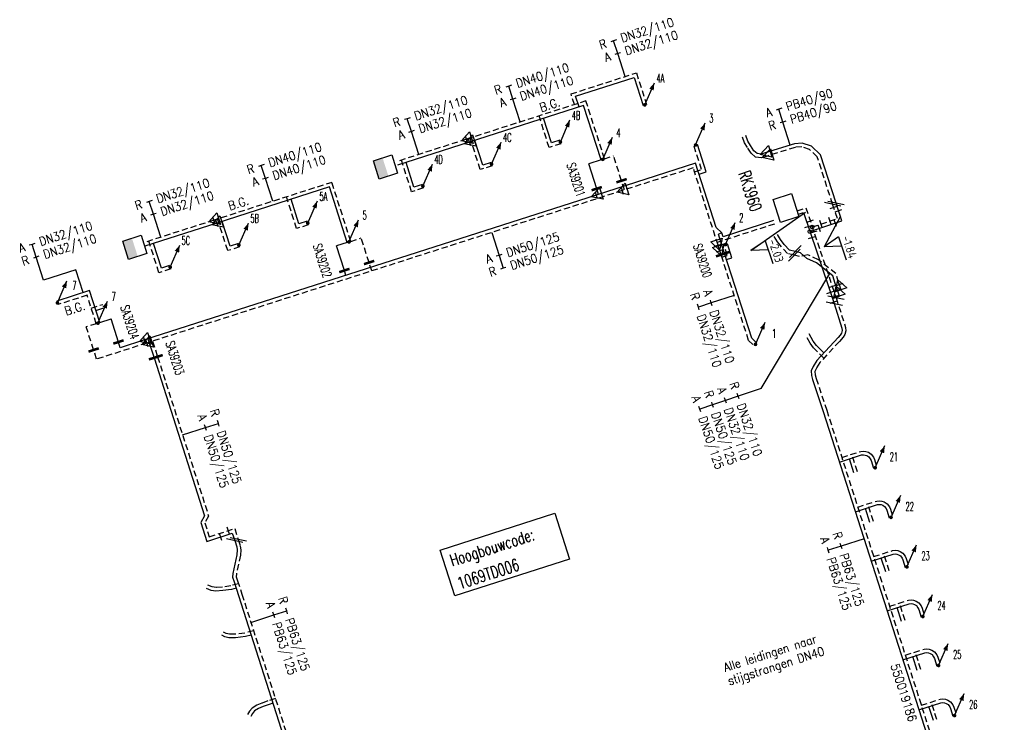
# Model space of a CAD drawing. Header units: millimetres. Extents: x 0 to 118212815, y 0 to 488348790.
# Tile 4 of 143: x 115017052 to 115119268, y 485003289 to 485076208. Entities that reach past the tile are written whole.
import ezdxf
from ezdxf.enums import TextEntityAlignment as Align

# ---------------------------------------------------------------- set-up
doc = ezdxf.new("R2010")
doc.units = ezdxf.units.MM
doc.header["$LTSCALE"] = 200
doc.linetypes.add('HIDDEN2', pattern=[4.7625, 3.175, -1.5875])
for name, color, linetype in [('WW-C-AFSLUITER', 7, 'Continuous'), ('WW-C-hoogbouw', 7, 'Continuous'), ('WW-C-isolatieovergang', 7, 'Continuous'), ('WW-C-KAST', 7, 'Continuous'), ('WW-C-kastWM', 7, 'Continuous'), ('WW-C-mof', 7, 'Continuous'), ('WW-C-stijgstrang', 7, 'Continuous'), ('WW-C-tstuk', 7, 'Continuous'), ('WW-C-VERLOOP', 7, 'Continuous'), ('WW-I-diam', 7, 'Continuous'), ('WW-I-info', 7, 'Continuous'), ('WW-I-NAP', 7, 'Continuous'), ('WW-L-aanvoer', 3, 'Continuous'), ('WW-L-retour', 3, 'HIDDEN2')]:
    doc.layers.add(name, color=color, linetype=linetype)
doc.styles.add('DIN17', font='ROMANS.SHX', dxfattribs={"width": 0.9})
doc.styles.add('ISOCP', font='ISOCP.SHX')

# ---------------------------------------------------------------- blocks, each defined once
blk = doc.blocks.new('LR-mof')
at = {"color": 0, "linetype": 'ByBlock', "lineweight": -2}
blk.add_line((0, -0.75), (0, 0.75), dxfattribs=at)
blk = doc.blocks.new('LR-isoov')
at = {"color": 0, "linetype": 'ByBlock', "lineweight": -2}
blk.add_line((0.87, 1.5), (-0.87, -1.5), dxfattribs=at)
blk = doc.blocks.new('nap1')
at = {"color": 0, "linetype": 'Continuous', "lineweight": -3}
for p, q in [((-1, 3.5), (0, 0)), ((-1, 3.5), (4, 3.5)), ((1, 3.5), (0, 0))]:
    blk.add_line(p, q, dxfattribs=at)
at = {"color": 0, "linetype": 'Continuous', "lineweight": -3, "style": 'ISOCP'}
for tag, p in [('*1', (1.7, 5)), ('*2', (4, 1.5))]:
    blk.add_attdef(tag, text='', height=1.8, dxfattribs=at).set_placement(p, align=Align.MIDDLE)
blk = doc.blocks.new('LR-tsb')
blk.add_circle((0, 0), 0.375)
blk = doc.blocks.new('LR-VERL')
at = {"color": 0, "linetype": 'ByBlock', "lineweight": -2}
blk.add_lwpolyline([(1.08, 0), (-1.08, -1.25), (-1.08, 1.25)], close=True, dxfattribs=at)
blk = doc.blocks.new('LR-styg')
at = {"color": 0, "lineweight": -3}
blk.add_line((0, 0), (2.5, 4.33), dxfattribs=at)
at = {"color": 0, "lineweight": -3, "const_width": 0.375}
blk.add_lwpolyline([(-0.19, 0, 1), (0.19, 0, 1)], format="xyb", close=True, dxfattribs=at)
at = {"color": 0, "lineweight": -3}
blk.add_solid([(2.5, 4.33), (1.32, 3.28), (2.18, 2.78)], dxfattribs=at)
at = {"color": 7, "linetype": 'ByBlock', "lineweight": -2, "style": 'DIN17', "width": 0.5}
blk.add_attdef('*1', text='', height=1.8, dxfattribs=at).set_placement((0, -2.5), align=Align.MIDDLE)
blk = doc.blocks.new('LR-DIAO2')
at = {"color": 0, "lineweight": -3}
blk.add_line((0, 0), (0, -5), dxfattribs=at)
at = {"color": 0, "linetype": 'Continuous', "lineweight": -3}
blk.add_line((0, -5), (0, -7.8), dxfattribs=at)
at = {"color": 0, "lineweight": -3}
for points in [[(0.61, -5), (0, -5), (-0.61, -5)], [(0.61, -7.8), (0, -7.8), (-0.61, -7.8)]]:
    blk.add_lwpolyline(points, dxfattribs=at)
at = {"color": 1, "lineweight": -3, "style": 'DIN17', "width": 0.9}
for tag, p in [('*1', (-1.61, -5)), ('*2', (-1.61, -7.78))]:
    blk.add_attdef(tag, text='', height=1.8, dxfattribs=at).set_placement(p, align=Align.MIDDLE_RIGHT)
for tag, p in [('*11', (1.61, -5)), ('*12', (1.61, -7.8))]:
    blk.add_attdef(tag, text='', height=1.8, dxfattribs=at).set_placement(p, align=Align.MIDDLE_LEFT)
blk = doc.blocks.new('LR-DIAB2')
at = {"color": 0, "linetype": 'Continuous', "lineweight": -3}
blk.add_line((0, 5), (0, 7.8), dxfattribs=at)
at = {"color": 0, "lineweight": -3}
blk.add_line((0, 0), (0, 5), dxfattribs=at)
for points in [[(0.61, 7.8), (0, 7.8), (-0.61, 7.8)], [(0.61, 5), (0, 5), (-0.61, 5)]]:
    blk.add_lwpolyline(points, dxfattribs=at)
at = {"color": 1, "lineweight": -3, "style": 'DIN17', "width": 0.9}
for tag, p in [('*1', (-1.61, 7.8)), ('*2', (-1.61, 5.02))]:
    blk.add_attdef(tag, text='', height=1.8, dxfattribs=at).set_placement(p, align=Align.MIDDLE_RIGHT)
for tag, p in [('*11', (1.61, 7.8)), ('*12', (1.61, 5))]:
    blk.add_attdef(tag, text='', height=1.8, dxfattribs=at).set_placement(p, align=Align.MIDDLE_LEFT)
blk = doc.blocks.new('LR-DIAO4')
at = {"color": 0, "lineweight": -3}
blk.add_line((0, 0), (0, -5), dxfattribs=at)
at = {"color": 0, "linetype": 'Continuous', "lineweight": -3}
for p, q in [((0, -5), (0, -7.8)), ((0, -7.8), (0, -10.6)), ((0, -10.6), (0, -13.4))]:
    blk.add_line(p, q, dxfattribs=at)
at = {"color": 0, "lineweight": -3}
for points in [[(0.61, -5), (0, -5), (-0.61, -5)], [(0.61, -7.8), (0, -7.8), (-0.61, -7.8)], [(0.61, -10.6), (0, -10.6), (-0.61, -10.6)], [(0.61, -13.4), (0, -13.4), (-0.61, -13.4)]]:
    blk.add_lwpolyline(points, dxfattribs=at)
at = {"color": 1, "lineweight": -3, "style": 'DIN17', "width": 0.9}
for tag, p in [('*1', (-1.61, -5)), ('*2', (-1.61, -7.78)), ('*3', (-1.61, -10.58)), ('*4', (-1.61, -13.38))]:
    blk.add_attdef(tag, text='', height=1.8, dxfattribs=at).set_placement(p, align=Align.MIDDLE_RIGHT)
for tag, p in [('*11', (1.61, -5)), ('*12', (1.61, -7.8)), ('*13', (1.61, -10.6)), ('*14', (1.61, -13.4))]:
    blk.add_attdef(tag, text='', height=1.8, dxfattribs=at).set_placement(p, align=Align.MIDDLE_LEFT)
blk = doc.blocks.new('LR-hoogb')
at = {"color": 0, "linetype": 'ByBlock', "lineweight": -3}
blk.add_lwpolyline([(-12.5, 5), (12.5, 5), (12.5, -5), (-12.5, -5)], close=True, dxfattribs=at)
at = {"color": 7, "linetype": 'Continuous', "lineweight": -3, "style": 'DIN17', "width": 0.7}
blk.add_text('Hoogbouwcode:', height=2.5, dxfattribs=at).set_placement((-11.15, 1))
at = {"color": 0, "linetype": 'ByBlock', "lineweight": -3, "style": 'DIN17', "width": 0.7}
for tag, p in [('*1', (-11.15, -4)), ('*2', (-11.15, -9))]:
    blk.add_attdef(tag, p, '', height=2.5, dxfattribs=at)
blk = doc.blocks.new('LR-AFS')
at = {"color": 0, "lineweight": -3, "const_width": 0.7}
blk.add_lwpolyline([(0, -1.5), (0, 1.5)], dxfattribs=at)
at = {"color": 7, "linetype": 'ByBlock', "lineweight": -2, "style": 'DIN17', "width": 0.9}
blk.add_attdef('*1', text='', height=2.5, dxfattribs=at).set_placement((0, 5), align=Align.MIDDLE)
at = {"color": 0, "linetype": 'ByBlock', "lineweight": -2, "style": 'DIN17', "width": 0.3, "flags": 1}
for tag, p in [('*2', (2.5, 1.5)), ('OCODE', (-7.5, -2.5)), ('NCODE', (-2.5, -2.5)), ('BC', (2.5, -2.5)), ('RK', (7.5, -2.5)), ('ST', (-7.5, -5)), ('VCODE', (-2.5, -5)), ('NIVO', (2.5, -5)), ('IMM', (7.5, -5)), ('FABR', (-7.5, -7.5)), ('TYPE', (-2.5, -7.5)), ('OPBOUW', (2.5, -7.5)), ('BEDIEN', (7.5, -7.5)), ('VERTR', (-7.5, -10)), ('OPBLEN', (-2.5, -10)), ('HULPST', (2.5, -10)), ('VERLSP', (7.5, -10)), ('DEKM', (-7.5, -12.5)), ('PDATUM', (-2.5, -12.5)), ('OPM', (2.5, -12.5)), ('BORD', (7.5, -12.5)), ('BORDL', (-7.5, -15)), ('BORDX', (-2.5, -15)), ('BORDY', (2.5, -15)), ('BORDZ', (7.5, -15))]:
    blk.add_attdef(tag, text='', height=1.8, dxfattribs=at).set_placement(p, align=Align.MIDDLE)
blk = doc.blocks.new('LR-kast')
at = {"color": 0, "linetype": 'ByBlock', "lineweight": -3}
blk.add_lwpolyline([(-2.5, 2), (2.5, 2), (2.5, -2), (-2.5, -2)], close=True, dxfattribs=at)
at = {"color": 7, "linetype": 'ByBlock', "lineweight": -3, "style": 'DIN17', "width": 0.7}
for tag, p in [('*1', (0, 5)), ('*2', (0, -5))]:
    blk.add_attdef(tag, text='', height=2.5, dxfattribs=at).set_placement(p, align=Align.MIDDLE)
at = {"color": 0, "linetype": 'ByBlock', "lineweight": -2, "style": 'DIN17', "width": 0.3, "flags": 1}
for tag, p in [('OCODE', (5, 1.25)), ('NCODE', (10, 1.25)), ('BC', (15, 1.25)), ('RK', (20, 1.25)), ('ST', (5, -1.25)), ('VCODE', (10, -1.25)), ('NIVO', (15, -1.25)), ('IMM', (20, -1.25))]:
    blk.add_attdef(tag, text='', height=1.8, dxfattribs=at).set_placement(p, align=Align.MIDDLE)
blk = doc.blocks.new('LR-kastWM')
at = {"color": 0, "linetype": 'ByBlock', "lineweight": -3}
blk.add_lwpolyline([(-2, 2), (2, 2), (2, -2), (-2, -2)], close=True, dxfattribs=at)
at = {"color": 0}
blk.add_solid([(-2, -2), (0, -2), (-2, 2), (0, 2)], dxfattribs=at)
at = {"color": 7, "linetype": 'ByBlock', "lineweight": -3, "style": 'DIN17', "width": 0.7}
for tag, p in [('*1', (0, 5)), ('*2', (0, -5))]:
    blk.add_attdef(tag, text='', height=2.5, dxfattribs=at).set_placement(p, align=Align.MIDDLE)
at = {"color": 0, "linetype": 'ByBlock', "lineweight": -2, "style": 'DIN17', "width": 0.3, "flags": 1}
for tag, p in [('OCODE', (4.5, 1.25)), ('NCODE', (9.5, 1.25)), ('BC', (14.5, 1.25)), ('RK', (19.5, 1.25)), ('ST', (4.5, -1.25)), ('VCODE', (9.5, -1.25)), ('NIVO', (14.5, -1.25)), ('IMM', (19.5, -1.25))]:
    blk.add_attdef(tag, text='', height=1.8, dxfattribs=at).set_placement(p, align=Align.MIDDLE)
blk = doc.blocks.new('LR-hyp')
at = {"color": 7, "linetype": 'ByBlock', "lineweight": -3, "style": 'DIN17', "width": 0.9}
blk.add_attdef('*1', text='', height=1.8, dxfattribs=at).set_placement((0, 0), align=Align.MIDDLE)
at = {"color": 7, "linetype": 'ByBlock', "lineweight": -2, "style": 'DIN17', "width": 0.9, "flags": 1}
blk.add_attdef('*2', text='', height=1.8, dxfattribs=at).set_placement((0, -5), align=Align.MIDDLE)

msp = doc.modelspace()

# ---------------------------------------------------------------- linework, layer by layer
at = {"layer": 'WW-I-diam'}
for p, q in [((115022893, 485050265), (115019523, 485049178)), ((115023657, 485047885), (115022893, 485050265)), ((115094010, 485037938), (115101149, 485049868))]:
    msp.add_line(p, q, dxfattribs=at)
at = {"layer": 'WW-I-info', "lineweight": -3}
for p, q in [((115092940, 485052241), (115098613, 485056232)), ((115102272, 485055808), (115100554, 485052635))]:
    msp.add_line(p, q, dxfattribs=at)
at = {"layer": 'WW-L-aanvoer'}
for p, q in [((115074767, 485068263), (115080831, 485070208)), ((115080831, 485070208), (115081763, 485067304)), ((115075122, 485067155), (115074767, 485068263)), ((115075589, 485067304), (115063721, 485063499)), ((115077401, 485061655), (115075589, 485067304)), ((115072266, 485063417), (115071446, 485065976)), ((115065117, 485061125), (115064296, 485063683)), ((115073124, 485063692), (115072266, 485063417)), ((115092634, 485063593), (115092432, 485064181)), ((115063721, 485063499), (115056283, 485061113)), ((115088318, 485060411), (115087404, 485063264)), ((115092913, 485063146), (115092634, 485063593)), ((115093266, 485062600), (115092913, 485063146)), ((115097478, 485063336), (115094446, 485062391)), ((115098294, 485063388), (115097478, 485063336)), ((115099246, 485063084), (115098294, 485063388)), ((115100189, 485062196), (115099246, 485063084)), ((115077401, 485061655), (115076128, 485061247)), ((115093609, 485062306), (115093266, 485062600)), ((115094035, 485062263), (115093609, 485062306)), ((115094432, 485062386), (115094035, 485062263)), ((115094446, 485062391), (115094432, 485062386)), ((115101801, 485057166), (115100189, 485062196)), ((115057980, 485058835), (115057159, 485061395)), ((115065983, 485061402), (115065117, 485061125)), ((115076954, 485058671), (115076128, 485061247)), ((115087224, 485061311), (115076904, 485058003)), ((115089357, 485054658), (115087224, 485061311)), ((115087588, 485060177), (115088318, 485060411)), ((115049210, 485058847), (115037506, 485055094)), ((115051057, 485053088), (115049210, 485058847)), ((115058853, 485059115), (115057980, 485058835)), ((115077143, 485058080), (115076954, 485058671)), ((115076904, 485058003), (115030001, 485042970)), ((115046047, 485055011), (115045226, 485057569)), ((115037506, 485055094), (115030060, 485052706)), ((115038896, 485052717), (115038075, 485055276)), ((115046897, 485055284), (115046047, 485055011)), ((115089944, 485054072), (115089357, 485054658)), ((115095292, 485055364), (115090066, 485053689)), ((115089944, 485054072), (115089582, 485053956)), ((115090228, 485051940), (115089582, 485053956)), ((115090066, 485053689), (115089944, 485054072)), ((115096025, 485053386), (115095708, 485053907)), ((115031756, 485050426), (115030935, 485052987)), ((115039754, 485052993), (115038896, 485052717)), ((115051057, 485053088), (115049938, 485052730)), ((115050756, 485050179), (115049938, 485052730)), ((115090984, 485051500), (115090522, 485052940)), ((115096413, 485052885), (115096025, 485053386)), ((115096977, 485052288), (115096413, 485052885)), ((115093049, 485043139), (115090228, 485051940)), ((115090426, 485051321), (115090984, 485051500)), ((115097569, 485052142), (115096977, 485052288)), ((115098114, 485052007), (115097569, 485052142)), ((115098752, 485051440), (115098114, 485052007)), ((115099769, 485050964), (115098752, 485051440)), ((115032615, 485050702), (115031756, 485050426)), ((115101452, 485049627), (115099769, 485050964)), ((115050917, 485049674), (115050756, 485050179)), ((115101707, 485048831), (115101452, 485049627)), ((115024297, 485048090), (115020905, 485047002)), ((115025361, 485044774), (115024297, 485048090)), ((115024956, 485046035), (115025790, 485046302)), ((115101610, 485046749), (115102418, 485044178)), ((115025361, 485044774), (115026535, 485045150)), ((115027302, 485042758), (115026535, 485045150)), ((115099437, 485042840), (115099015, 485043612)), ((115102017, 485043234), (115099816, 485040847)), ((115102242, 485043478), (115102017, 485043234)), ((115102360, 485043689), (115102242, 485043478)), ((115102438, 485043960), (115102360, 485043689)), ((115102418, 485044178), (115102438, 485043960)), ((115027491, 485042166), (115027302, 485042758)), ((115030001, 485042970), (115027491, 485042166)), ((115030369, 485043088), (115031000, 485041119)), ((115093049, 485043139), (115093564, 485042650)), ((115099764, 485042390), (115099437, 485042840)), ((115100526, 485041617), (115099764, 485042390)), ((115031000, 485041119), (115036253, 485024731)), ((115099432, 485040225), (115099231, 485039749)), ((115099816, 485040847), (115099432, 485040225)), ((115099231, 485039749), (115099251, 485039284)), ((115099251, 485039284), (115099372, 485038872)), ((115099372, 485038872), (115100470, 485035558)), ((115100470, 485035558), (115118903, 484978068)), ((115102157, 485030297), (115104446, 485031031)), ((115104446, 485031031), (115104634, 485031051)), ((115104634, 485031051), (115104816, 485031030)), ((115104816, 485031030), (115104991, 485030966)), ((115104991, 485030966), (115105189, 485030843)), ((115103659, 485029181), (115103194, 485030630)), ((115105189, 485030843), (115105354, 485030621)), ((115105354, 485030621), (115105430, 485030444)), ((115105430, 485030444), (115105680, 485029652)), ((115103809, 485025146), (115106097, 485025880)), ((115106097, 485025880), (115106285, 485025900)), ((115106285, 485025900), (115106467, 485025879)), ((115106467, 485025879), (115106643, 485025815)), ((115105310, 485024029), (115104846, 485025478)), ((115106643, 485025815), (115106841, 485025692)), ((115106841, 485025692), (115107006, 485025470)), ((115107006, 485025470), (115107082, 485025292)), ((115107082, 485025292), (115107332, 485024501)), ((115036253, 485024731), (115035862, 485024030)), ((115035862, 485024030), (115036491, 485022066)), ((115036491, 485022066), (115039124, 485022910)), ((115039124, 485022910), (115039371, 485022140)), ((115039371, 485022140), (115039578, 485021494)), ((115039578, 485021494), (115039630, 485021183)), ((115039630, 485021183), (115039583, 485020680)), ((115105456, 485020007), (115107745, 485020741)), ((115107745, 485020741), (115107933, 485020762)), ((115107933, 485020762), (115108115, 485020740)), ((115108115, 485020740), (115108291, 485020677)), ((115039583, 485020680), (115039179, 485018734)), ((115106958, 485018891), (115106494, 485020340)), ((115108291, 485020677), (115108488, 485020553)), ((115108488, 485020553), (115108653, 485020331)), ((115108653, 485020331), (115108730, 485020154)), ((115108730, 485020154), (115108980, 485019362)), ((115039179, 485018734), (115039153, 485018345)), ((115039153, 485018345), (115039300, 485017862)), ((115039300, 485017862), (115039761, 485016462)), ((115036945, 485016974), (115036449, 485017161)), ((115037416, 485016907), (115036945, 485016974)), ((115038150, 485016951), (115037416, 485016907)), ((115039035, 485017087), (115038150, 485016951)), ((115039517, 485017204), (115039035, 485017087)), ((115039761, 485016462), (115050738, 484982229)), ((115109395, 485015593), (115109584, 485015614)), ((115109584, 485015614), (115109766, 485015593)), ((115107107, 485014860), (115109395, 485015593)), ((115108609, 485013743), (115108144, 485015192)), ((115109766, 485015593), (115109941, 485015529)), ((115109941, 485015529), (115110139, 485015405)), ((115110139, 485015405), (115110304, 485015184)), ((115110304, 485015184), (115110380, 485015006)), ((115110380, 485015006), (115110630, 485014214)), ((115038361, 485012158), (115038038, 485012321)), ((115038780, 485012042), (115038361, 485012158)), ((115039443, 485012060), (115038780, 485012042)), ((115040502, 485012179), (115039443, 485012060)), ((115041086, 485012328), (115040502, 485012179)), ((115108737, 485009776), (115111025, 485010509)), ((115111025, 485010509), (115111214, 485010530)), ((115111214, 485010530), (115111395, 485010509)), ((115111395, 485010509), (115111571, 485010445)), ((115110238, 485008659), (115109774, 485010108)), ((115111571, 485010445), (115111769, 485010321)), ((115111769, 485010321), (115111934, 485010100)), ((115111934, 485010100), (115112010, 485009922)), ((115112010, 485009922), (115112260, 485009131)), ((115041442, 485004472), (115041227, 485004216)), ((115041846, 485004724), (115041442, 485004472)), ((115042327, 485004922), (115041846, 485004724)), ((115042939, 485005145), (115042327, 485004922)), ((115043348, 485005276), (115042939, 485005145)), ((115110402, 485004581), (115112691, 485005315)), ((115111904, 485003465), (115111440, 485004914)), ((115112691, 485005315), (115112879, 485005335)), ((115112879, 485005335), (115113061, 485005314)), ((115113061, 485005314), (115113237, 485005250)), ((115113237, 485005250), (115113434, 485005127)), ((115113434, 485005127), (115113599, 485004905)), ((115113599, 485004905), (115113676, 485004728)), ((115113676, 485004728), (115113926, 485003936)), ((115041227, 485004216), (115041033, 485003908))]:
    msp.add_line(p, q, dxfattribs=at)
at = {"layer": 'WW-L-aanvoer', "lineweight": -3}
for p, q in [((115102415, 485055328), (115101801, 485057168)), ((115097888, 485056024), (115098422, 485056203)), ((115098422, 485056203), (115099794, 485052112)), ((115099088, 485054218), (115102415, 485055328)), ((115099794, 485052112), (115101610, 485046749)), ((115101975, 485048041), (115101708, 485048828)), ((115101435, 485047265), (115102155, 485047508)), ((115102155, 485047508), (115101975, 485048041))]:
    msp.add_line(p, q, dxfattribs=at)
at = {"layer": 'WW-L-retour'}
for p, q in [((115074289, 485068509), (115081077, 485070686)), ((115081077, 485070686), (115082124, 485067420)), ((115075835, 485067782), (115063422, 485063802)), ((115074644, 485067401), (115074289, 485068509)), ((115077762, 485061771), (115075835, 485067782)), ((115072020, 485062939), (115070968, 485066222)), ((115063422, 485063802), (115056167, 485061475)), ((115064871, 485060647), (115063818, 485063929)), ((115092288, 485063429), (115092072, 485064057)), ((115073240, 485063330), (115072020, 485062939)), ((115087840, 485060657), (115087042, 485063148)), ((115092593, 485062942), (115092288, 485063429)), ((115092977, 485062347), (115092593, 485062942)), ((115097547, 485062960), (115094656, 485062058)), ((115098247, 485063004), (115097547, 485062960)), ((115099048, 485062748), (115098247, 485063004)), ((115099857, 485061987), (115099048, 485062748)), ((115057734, 485058358), (115056682, 485061640)), ((115077762, 485061771), (115078699, 485062071)), ((115079525, 485059495), (115078699, 485062071)), ((115093452, 485061940), (115092977, 485062347)), ((115094074, 485061877), (115093452, 485061940)), ((115094545, 485062023), (115094074, 485061877)), ((115094656, 485062058), (115094545, 485062023)), ((115101439, 485057050), (115099857, 485061987)), ((115066099, 485061041), (115064871, 485060647)), ((115086978, 485060833), (115079591, 485058466)), ((115089549, 485052814), (115086978, 485060833)), ((115087110, 485060423), (115087840, 485060657)), ((115049456, 485059325), (115037197, 485055394)), ((115051419, 485053204), (115049456, 485059325)), ((115058969, 485058753), (115057734, 485058358)), ((115079830, 485058542), (115079525, 485059495)), ((115079591, 485058466), (115030239, 485042647)), ((115045801, 485054533), (115044748, 485057815)), ((115038650, 485052239), (115037597, 485055522)), ((115037197, 485055394), (115029944, 485053068)), ((115047013, 485054922), (115045801, 485054533)), ((115095408, 485055002), (115089459, 485053095)), ((115051419, 485053204), (115052509, 485053554)), ((115053326, 485051006), (115052509, 485053554)), ((115095712, 485053170), (115095384, 485053709)), ((115031511, 485049948), (115030458, 485053232)), ((115039871, 485052631), (115038650, 485052239)), ((115089737, 485052228), (115089549, 485052814)), ((115090506, 485051746), (115090160, 485052824)), ((115096124, 485052637), (115095712, 485053170)), ((115096777, 485051946), (115096124, 485052637)), ((115089868, 485051819), (115089737, 485052228)), ((115092717, 485042930), (115089868, 485051819)), ((115089948, 485051567), (115090506, 485051746)), ((115097477, 485051773), (115096777, 485051946)), ((115098018, 485051639), (115097477, 485051773)), ((115098883, 485051798), (115098018, 485051639)), ((115099970, 485051290), (115098883, 485051798)), ((115053605, 485050136), (115053326, 485051006)), ((115101779, 485049853), (115099970, 485051290)), ((115032731, 485050340), (115031511, 485049948)), ((115102069, 485048947), (115101779, 485049853)), ((115024051, 485047612), (115021021, 485046641)), ((115024999, 485044658), (115024051, 485047612)), ((115101803, 485047362), (115102792, 485044254)), ((115024478, 485046281), (115025674, 485046664)), ((115024999, 485044658), (115023964, 485044326)), ((115024731, 485041932), (115023964, 485044326)), ((115102792, 485044254), (115102823, 485043924)), ((115099115, 485042636), (115098681, 485043429)), ((115102552, 485043253), (115102151, 485042819)), ((115102714, 485043541), (115102552, 485043253)), ((115102823, 485043924), (115102714, 485043541)), ((115030239, 485042647), (115025036, 485040980)), ((115030847, 485042842), (115031364, 485041227)), ((115092717, 485042930), (115093303, 485042374)), ((115099473, 485042143), (115099115, 485042636)), ((115102151, 485042819), (115100120, 485040616)), ((115025036, 485040980), (115024731, 485041932)), ((115031364, 485041227), (115036665, 485024690)), ((115100535, 485041066), (115099473, 485042143)), ((115100120, 485040616), (115099770, 485040050)), ((115099770, 485040050), (115099614, 485039680)), ((115099614, 485039680), (115099629, 485039347)), ((115099629, 485039347), (115099735, 485038985)), ((115099735, 485038985), (115100831, 485035676)), ((115100831, 485035676), (115119268, 484978175)), ((115102403, 485030775), (115104366, 485031404)), ((115104021, 485029296), (115103440, 485031108)), ((115104366, 485031404), (115104635, 485031434)), ((115104635, 485031434), (115104904, 485031403)), ((115104904, 485031403), (115105159, 485031310)), ((115105159, 485031310), (115105451, 485031127)), ((115105451, 485031127), (115105686, 485030812)), ((115105686, 485030812), (115105787, 485030576)), ((115105787, 485030576), (115106043, 485029766)), ((115104054, 485025624), (115106018, 485026253)), ((115105672, 485024145), (115105092, 485025956)), ((115106018, 485026253), (115106287, 485026283)), ((115106287, 485026283), (115106555, 485026251)), ((115106555, 485026251), (115106811, 485026159)), ((115106811, 485026159), (115107103, 485025976)), ((115107103, 485025976), (115107337, 485025661)), ((115107337, 485025661), (115107439, 485025425)), ((115107439, 485025425), (115107694, 485024615)), ((115036665, 485024690), (115036274, 485023989)), ((115036274, 485023989), (115036737, 485022544)), ((115036737, 485022544), (115039370, 485023388)), ((115039370, 485023388), (115039733, 485022256)), ((115039733, 485022256), (115039948, 485021584)), ((115039948, 485021584), (115040013, 485021197)), ((115040013, 485021197), (115039960, 485020624)), ((115105702, 485020485), (115107665, 485021114)), ((115107320, 485019007), (115106739, 485020818)), ((115107665, 485021114), (115107934, 485021144)), ((115107934, 485021144), (115108203, 485021113)), ((115108203, 485021113), (115108458, 485021020)), ((115108458, 485021020), (115108750, 485020837)), ((115108750, 485020837), (115108985, 485020522)), ((115039960, 485020624), (115039556, 485018682)), ((115108985, 485020522), (115109086, 485020286)), ((115109086, 485020286), (115109342, 485019476)), ((115039556, 485018682), (115039537, 485018389)), ((115039768, 485017655), (115038962, 485017460)), ((115039537, 485018389), (115039662, 485017977)), ((115039662, 485017977), (115040122, 485016579)), ((115037040, 485017345), (115036582, 485017517)), ((115037432, 485017288), (115037040, 485017345)), ((115038110, 485017329), (115037432, 485017288)), ((115038962, 485017460), (115038110, 485017329)), ((115040122, 485016579), (115051110, 484982314)), ((115107353, 485015337), (115109316, 485015967)), ((115108970, 485013859), (115108390, 485015670)), ((115109316, 485015967), (115109585, 485015996)), ((115109585, 485015996), (115109853, 485015965)), ((115109853, 485015965), (115110109, 485015872)), ((115110109, 485015872), (115110401, 485015689)), ((115110401, 485015689), (115110635, 485015375)), ((115110635, 485015375), (115110737, 485015138)), ((115110737, 485015138), (115110993, 485014329)), ((115038499, 485012514), (115038209, 485012660)), ((115040433, 485012554), (115039416, 485012439)), ((115041339, 485012785), (115040433, 485012554)), ((115038827, 485012423), (115038499, 485012514)), ((115039416, 485012439), (115038827, 485012423)), ((115108983, 485010254), (115110946, 485010883)), ((115110600, 485008775), (115110020, 485010586)), ((115110946, 485010883), (115111215, 485010913)), ((115111215, 485010913), (115111483, 485010881)), ((115111483, 485010881), (115111739, 485010789)), ((115111739, 485010789), (115112031, 485010606)), ((115112031, 485010606), (115112265, 485010291)), ((115112265, 485010291), (115112367, 485010055)), ((115112367, 485010055), (115112623, 485009245)), ((115042816, 485005504), (115042190, 485005277)), ((115043594, 485005753), (115042816, 485005504)), ((115110648, 485005059), (115112611, 485005688)), ((115112266, 485003581), (115111685, 485005392)), ((115112611, 485005688), (115112880, 485005718)), ((115112880, 485005718), (115113149, 485005687)), ((115113149, 485005687), (115113404, 485005594)), ((115113404, 485005594), (115113697, 485005411)), ((115113697, 485005411), (115113931, 485005096)), ((115040920, 485004441), (115040711, 485004111)), ((115041189, 485004762), (115040920, 485004441)), ((115041672, 485005063), (115041189, 485004762)), ((115042190, 485005277), (115041672, 485005063)), ((115113931, 485005096), (115114032, 485004860)), ((115114032, 485004860), (115114288, 485004050))]:
    msp.add_line(p, q, dxfattribs=at)
at = {"layer": 'WW-L-retour', "lineweight": -3}
for p, q in [((115097771, 485056385), (115098662, 485056684)), ((115098662, 485056684), (115100154, 485052233)), ((115101934, 485055568), (115101440, 485057048)), ((115099328, 485054698), (115101934, 485055568)), ((115100154, 485052233), (115101803, 485047362)), ((115102154, 485048697), (115102068, 485048950)), ((115102303, 485048255), (115102154, 485048697)), ((115101583, 485048012), (115102303, 485048255))]:
    msp.add_line(p, q, dxfattribs=at)

# ---------------------------------------------------------------- block references
at = {"layer": 'WW-C-AFSLUITER', "linetype": 'Continuous'}
ref = msp.add_blockref('LR-AFS', (115076954, 485058671), dxfattribs=dict(at, xscale=375.0000000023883, yscale=375.0000000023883, zscale=375.0000000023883, rotation=287.7717999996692))
ref.add_attrib('*1', 'SA39201', dxfattribs={"layer": '0', "color": 7, "linetype": 'ByBlock', "lineweight": -2, "height": 937.5, "rotation": 287.7718, "style": 'DIN17', "width": 0.65}).set_placement((115074803, 485059607), align=Align.MIDDLE)
at = {"layer": 'WW-C-AFSLUITER', "linetype": 'Continuous', "xscale": 375.0000000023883, "yscale": 375.0000000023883, "zscale": 375.0000000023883, "rotation": 287.7717999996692}
for p in [(115079533, 485059497), (115089868, 485051819), (115053326, 485051006), (115024731, 485041932), (115031364, 485041227)]:
    msp.add_blockref('LR-AFS', p, dxfattribs=at)
at = {"layer": 'WW-C-AFSLUITER', "linetype": 'Continuous'}
ref = msp.add_blockref('LR-AFS', (115050756, 485050179), dxfattribs=dict(at, xscale=375.0000000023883, yscale=375.0000000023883, zscale=375.0000000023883, rotation=287.7717999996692))
ref.add_attrib('*1', 'SA39202', dxfattribs={"layer": '0', "color": 7, "linetype": 'ByBlock', "lineweight": -2, "height": 937.5, "rotation": 287.7718, "style": 'DIN17', "width": 0.65}).set_placement((115048473, 485051205), align=Align.MIDDLE)
ref = msp.add_blockref('LR-AFS', (115090228, 485051940), dxfattribs=dict(at, xscale=375.0000000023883, yscale=375.0000000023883, zscale=375.0000000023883, rotation=287.7717999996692))
ref.add_attrib('*1', 'SA39200', dxfattribs={"layer": '0', "color": 7, "linetype": 'ByBlock', "lineweight": -2, "height": 937.5, "rotation": 287.7718, "style": 'DIN17', "width": 0.65}).set_placement((115087937, 485051206), align=Align.MIDDLE)
ref = msp.add_blockref('LR-AFS', (115027302, 485042758), dxfattribs=dict(at, xscale=375.0000000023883, yscale=375.0000000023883, zscale=375.0000000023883, rotation=287.7717999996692))
ref.add_attrib('*1', 'SA39204', dxfattribs={"layer": '0', "color": 7, "linetype": 'ByBlock', "lineweight": -2, "height": 937.5, "rotation": 287.7718, "style": 'DIN17', "width": 0.65}).set_placement((115028474, 485044818), align=Align.MIDDLE)
ref = msp.add_blockref('LR-AFS', (115031000, 485041119), dxfattribs=dict(at, xscale=375.0000000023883, yscale=375.0000000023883, zscale=375.0000000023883, rotation=287.7717999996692))
ref.add_attrib('*1', 'SA39203', dxfattribs={"layer": '0', "color": 7, "linetype": 'ByBlock', "lineweight": -2, "height": 937.5, "rotation": 287.7718, "style": 'DIN17', "width": 0.65}).set_placement((115033173, 485041110), align=Align.MIDDLE)
at = {"layer": 'WW-C-hoogbouw', "linetype": 'Continuous'}
ref = msp.add_blockref('LR-hoogb', (115067419, 485020695), dxfattribs=dict(at, xscale=500.0000000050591, yscale=500.0000000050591, zscale=500.0000000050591, rotation=17.80384909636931))
ref.add_attrib('*1', '1069TD006', (115062723, 485017086), dxfattribs={"layer": '0', "color": 7, "linetype": 'ByBlock', "lineweight": -3, "height": 1250, "rotation": 17.80385, "style": 'DIN17', "width": 0.7})
at = {"layer": 'WW-C-isolatieovergang', "linetype": 'Continuous'}
for p, xscale, yscale, zscale, rotation in [((115101439, 485057050), 500, 500, 500, 287.7718), ((115101801, 485057168), 500, 500, 500, 287.7718), ((115097477, 485051773), 499.9999999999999, 499.9999999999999, 499.9999999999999, 346.0873), ((115097569, 485052142), 499.9999999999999, 499.9999999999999, 499.9999999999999, 346.0873), ((115039371, 485022140), 500, 500, 500, 287.7718), ((115039733, 485022256), 500, 500, 500, 287.7718)]:
    msp.add_blockref('LR-isoov', p, dxfattribs=dict(at, xscale=xscale, yscale=yscale, zscale=zscale, rotation=rotation))
at = {"layer": 'WW-C-isolatieovergang', "linetype": 'Continuous', "lineweight": -3, "xscale": 500, "yscale": 500, "zscale": 500, "rotation": 108.7057}
for p in [(115101610, 485046749), (115101803, 485047362)]:
    msp.add_blockref('LR-isoov', p, dxfattribs=at)
at = {"layer": 'WW-C-KAST', "linetype": 'Continuous'}
ref = msp.add_blockref('LR-kast', (115096611, 485056668), dxfattribs=dict(at, xscale=500.0000000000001, yscale=500.0000000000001, zscale=500.0000000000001, rotation=287.7717999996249))
ref.add_attrib('*1', 'RK3960', dxfattribs={"layer": '0', "color": 7, "linetype": 'ByBlock', "lineweight": -3, "height": 1250, "rotation": 287.7718, "style": 'DIN17', "width": 0.65}).set_placement((115092890, 485058425), align=Align.MIDDLE)
at = {"layer": 'WW-C-kastWM', "linetype": 'Continuous'}
for p, xscale, yscale, zscale, rotation in [((115055025, 485060923), 500.0000000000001, 500.0000000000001, 500.0000000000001, 17.77964337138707), ((115029005, 485052584), 499.9999999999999, 499.9999999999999, 499.9999999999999, 17.77964337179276)]:
    msp.add_blockref('LR-kastWM', p, dxfattribs=dict(at, xscale=xscale, yscale=yscale, zscale=zscale, rotation=rotation))
at = {"layer": 'WW-C-mof', "xscale": 500, "yscale": 500, "zscale": 500}
for p, rotation in [((115063422, 485063802), 197.7795999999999), ((115063721, 485063499), 197.7795999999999), ((115079591, 485058466), 197.7718), ((115076904, 485058003), 197.7718), ((115037197, 485055394), 197.7795999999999), ((115037506, 485055094), 197.7795999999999), ((115089549, 485052814), 287.7718), ((115089737, 485052228), 287.7718), ((115030001, 485042970), 197.7718), ((115030239, 485042647), 197.7718)]:
    msp.add_blockref('LR-mof', p, dxfattribs=dict(at, rotation=rotation))
at = {"layer": 'WW-C-mof', "linetype": 'Continuous', "lineweight": -3}
for p, xscale, yscale, zscale, rotation in [((115101545, 485056735), 500, 500, 500, 288.4503999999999), ((115102056, 485056403), 500, 500, 500, 288.4503999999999), ((115101181, 485055317), 499.9999999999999, 499.9999999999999, 499.9999999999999, 18.4504), ((115098911, 485054744), 500, 500, 500, 288.5374), ((115099115, 485055331), 500, 500, 500, 288.5374), ((115100060, 485054542), 499.9999999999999, 499.9999999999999, 499.9999999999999, 18.4504), ((115100245, 485055004), 499.9999999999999, 499.9999999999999, 499.9999999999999, 18.4504), ((115101719, 485055095), 499.9999999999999, 499.9999999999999, 499.9999999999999, 18.4504), ((115099294, 485053604), 500, 500, 500, 288.5374), ((115099497, 485054192), 500, 500, 500, 288.5374), ((115101411, 485048521), 500.0000000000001, 500.0000000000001, 500.0000000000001, 288.7057), ((115101211, 485047928), 500.0000000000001, 500.0000000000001, 500.0000000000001, 288.7057), ((115101757, 485047500), 500.0000000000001, 500.0000000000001, 500.0000000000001, 288.7057), ((115101556, 485046909), 500.0000000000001, 500.0000000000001, 500.0000000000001, 288.7057)]:
    msp.add_blockref('LR-mof', p, dxfattribs=dict(at, xscale=xscale, yscale=yscale, zscale=zscale, rotation=rotation))
at = {"layer": 'WW-C-mof', "lineweight": -3, "xscale": 500, "yscale": 500, "zscale": 500, "rotation": 108.7057}
for p in [(115102154, 485048697), (115101975, 485048041)]:
    msp.add_blockref('LR-mof', p, dxfattribs=at)
at = {"layer": 'WW-C-mof', "linetype": 'Continuous', "xscale": 500.0000000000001, "yscale": 500.0000000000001, "zscale": 500.0000000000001, "rotation": 17.7718}
for p in [(115037915, 485022523), (115038701, 485023174)]:
    msp.add_blockref('LR-mof', p, dxfattribs=at)
at = {"layer": 'WW-C-stijgstrang', "linetype": 'Continuous'}
ref = msp.add_blockref('LR-styg', (115081943, 485067362), dxfattribs=dict(at, xscale=500.0000000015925, yscale=499.9999999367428, zscale=500.0000000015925, rotation=6.448926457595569))
ref.add_attrib('*1', '4A', dxfattribs={"layer": '0', "color": 1, "linetype": 'ByBlock', "lineweight": -2, "height": 900, "style": 'DIN17', "width": 0.5}).set_placement((115083570, 485070130), align=Align.MIDDLE)
ref = msp.add_blockref('LR-styg', (115073182, 485063511), dxfattribs=dict(at, xscale=500.0000000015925, yscale=499.9999999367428, zscale=500.0000000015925, rotation=6.448926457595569))
ref.add_attrib('*1', '4B', dxfattribs={"layer": '0', "color": 1, "linetype": 'ByBlock', "lineweight": -2, "height": 900, "style": 'DIN17', "width": 0.5}).set_placement((115074809, 485066279), align=Align.MIDDLE)
ref = msp.add_blockref('LR-styg', (115087223, 485063206), dxfattribs=dict(at, xscale=500.0000000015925, yscale=499.9999999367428, zscale=500.0000000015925, rotation=6.448926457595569))
ref.add_attrib('*1', '3', dxfattribs={"layer": '0', "color": 1, "linetype": 'ByBlock', "lineweight": -2, "height": 900, "style": 'DIN17', "width": 0.5}).set_placement((115088850, 485065974), align=Align.MIDDLE)
ref = msp.add_blockref('LR-styg', (115077582, 485061713), dxfattribs=dict(at, xscale=500.0000000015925, yscale=499.9999999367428, zscale=500.0000000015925, rotation=6.448926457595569))
ref.add_attrib('*1', '4', dxfattribs={"layer": '0', "color": 1, "linetype": 'ByBlock', "lineweight": -2, "height": 900, "style": 'DIN17', "width": 0.5}).set_placement((115079209, 485064481), align=Align.MIDDLE)
ref = msp.add_blockref('LR-styg', (115066041, 485061221), dxfattribs=dict(at, xscale=500.0000000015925, yscale=499.9999999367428, zscale=500.0000000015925, rotation=6.448926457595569))
ref.add_attrib('*1', '4C', dxfattribs={"layer": '0', "color": 1, "linetype": 'ByBlock', "lineweight": -2, "height": 900, "style": 'DIN17', "width": 0.5}).set_placement((115067668, 485063990), align=Align.MIDDLE)
ref = msp.add_blockref('LR-styg', (115058911, 485058934), dxfattribs=dict(at, xscale=500.0000000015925, yscale=499.9999999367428, zscale=500.0000000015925, rotation=6.448926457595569))
ref.add_attrib('*1', '4D', dxfattribs={"layer": '0', "color": 1, "linetype": 'ByBlock', "lineweight": -2, "height": 900, "style": 'DIN17', "width": 0.5}).set_placement((115060538, 485061702), align=Align.MIDDLE)
ref = msp.add_blockref('LR-styg', (115046955, 485055103), dxfattribs=dict(at, xscale=500.0000000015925, yscale=499.9999999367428, zscale=500.0000000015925, rotation=6.448926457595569))
ref.add_attrib('*1', '5A', dxfattribs={"layer": '0', "color": 1, "linetype": 'ByBlock', "lineweight": -2, "height": 900, "style": 'DIN17', "width": 0.5}).set_placement((115048582, 485057871), align=Align.MIDDLE)
ref = msp.add_blockref('LR-styg', (115039813, 485052812), dxfattribs=dict(at, xscale=500.0000000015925, yscale=499.9999999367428, zscale=500.0000000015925, rotation=6.448926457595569))
ref.add_attrib('*1', '5B', dxfattribs={"layer": '0', "color": 1, "linetype": 'ByBlock', "lineweight": -2, "height": 900, "style": 'DIN17', "width": 0.5}).set_placement((115041440, 485055580), align=Align.MIDDLE)
ref = msp.add_blockref('LR-styg', (115051238, 485053146), dxfattribs=dict(at, xscale=500.0000000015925, yscale=499.9999999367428, zscale=500.0000000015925, rotation=6.448926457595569))
ref.add_attrib('*1', '5', dxfattribs={"layer": '0', "color": 1, "linetype": 'ByBlock', "lineweight": -2, "height": 900, "style": 'DIN17', "width": 0.5}).set_placement((115052865, 485055914), align=Align.MIDDLE)
ref = msp.add_blockref('LR-styg', (115090341, 485052882), dxfattribs=dict(at, xscale=500.0000000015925, yscale=499.9999999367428, zscale=500.0000000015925, rotation=6.448926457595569))
ref.add_attrib('*1', '2', dxfattribs={"layer": '0', "color": 1, "linetype": 'ByBlock', "lineweight": -2, "height": 900, "style": 'DIN17', "width": 0.5}).set_placement((115091968, 485055650), align=Align.MIDDLE)
ref = msp.add_blockref('LR-styg', (115032673, 485050521), dxfattribs=dict(at, xscale=500.0000000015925, yscale=499.9999999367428, zscale=500.0000000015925, rotation=6.448926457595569))
ref.add_attrib('*1', '5C', dxfattribs={"layer": '0', "color": 1, "linetype": 'ByBlock', "lineweight": -2, "height": 900, "style": 'DIN17', "width": 0.5}).set_placement((115034300, 485053289), align=Align.MIDDLE)
ref = msp.add_blockref('LR-styg', (115020963, 485046821), dxfattribs=dict(at, xscale=500.0000000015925, yscale=499.9999999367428, zscale=500.0000000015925, rotation=6.448926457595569))
ref.add_attrib('*1', '7', dxfattribs={"layer": '0', "color": 1, "linetype": 'ByBlock', "lineweight": -2, "height": 900, "style": 'DIN17', "width": 0.5}).set_placement((115022736, 485048626), align=Align.MIDDLE)
ref = msp.add_blockref('LR-styg', (115025180, 485044716), dxfattribs=dict(at, xscale=500.0000000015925, yscale=499.9999999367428, zscale=500.0000000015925, rotation=6.448926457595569))
ref.add_attrib('*1', '7', dxfattribs={"layer": '0', "color": 1, "linetype": 'ByBlock', "lineweight": -2, "height": 900, "style": 'DIN17', "width": 0.5}).set_placement((115026807, 485047484), align=Align.MIDDLE)
ref = msp.add_blockref('LR-styg', (115093434, 485042512), dxfattribs=dict(at, xscale=500.0000000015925, yscale=499.9999999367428, zscale=500.0000000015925, rotation=6.448926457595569))
ref.add_attrib('*1', '1', dxfattribs={"layer": '0', "color": 1, "linetype": 'ByBlock', "lineweight": -2, "height": 900, "style": 'DIN17', "width": 0.5}).set_placement((115095373, 485043652), align=Align.MIDDLE)
ref = msp.add_blockref('LR-styg', (115105862, 485029709), dxfattribs=dict(at, xscale=500.0000000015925, yscale=499.9999999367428, zscale=500.0000000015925, rotation=6.448926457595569))
ref.add_attrib('*1', '21', dxfattribs={"layer": '0', "color": 1, "linetype": 'ByBlock', "lineweight": -2, "height": 900, "style": 'DIN17', "width": 0.5}).set_placement((115107801, 485030848), align=Align.MIDDLE)
ref = msp.add_blockref('LR-styg', (115107513, 485024558), dxfattribs=dict(at, xscale=500.0000000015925, yscale=499.9999999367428, zscale=500.0000000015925, rotation=6.448926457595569))
ref.add_attrib('*1', '22', dxfattribs={"layer": '0', "color": 1, "linetype": 'ByBlock', "lineweight": -2, "height": 900, "style": 'DIN17', "width": 0.5}).set_placement((115109452, 485025697), align=Align.MIDDLE)
ref = msp.add_blockref('LR-styg', (115109161, 485019419), dxfattribs=dict(at, xscale=500.0000000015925, yscale=499.9999999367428, zscale=500.0000000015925, rotation=6.448926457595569))
ref.add_attrib('*1', '23', dxfattribs={"layer": '0', "color": 1, "linetype": 'ByBlock', "lineweight": -2, "height": 900, "style": 'DIN17', "width": 0.5}).set_placement((115111100, 485020558), align=Align.MIDDLE)
ref = msp.add_blockref('LR-styg', (115110811, 485014271), dxfattribs=dict(at, xscale=500.0000000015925, yscale=499.9999999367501, zscale=500.0000000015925, rotation=6.448926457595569))
ref.add_attrib('*1', '24', dxfattribs={"layer": '0', "color": 1, "linetype": 'ByBlock', "lineweight": -2, "height": 900, "style": 'DIN17', "width": 0.5}).set_placement((115112750, 485015411), align=Align.MIDDLE)
ref = msp.add_blockref('LR-styg', (115112441, 485009188), dxfattribs=dict(at, xscale=500.0000000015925, yscale=499.9999999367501, zscale=500.0000000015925, rotation=6.448926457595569))
ref.add_attrib('*1', '25', dxfattribs={"layer": '0', "color": 1, "linetype": 'ByBlock', "lineweight": -2, "height": 900, "style": 'DIN17', "width": 0.5}).set_placement((115114380, 485010327), align=Align.MIDDLE)
ref = msp.add_blockref('LR-styg', (115114107, 485003993), dxfattribs=dict(at, xscale=500.0000000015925, yscale=499.9999999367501, zscale=500.0000000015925, rotation=6.448926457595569))
ref.add_attrib('*1', '26', dxfattribs={"layer": '0', "color": 1, "linetype": 'ByBlock', "lineweight": -2, "height": 900, "style": 'DIN17', "width": 0.5}).set_placement((115116046, 485005132), align=Align.MIDDLE)
at = {"layer": 'WW-C-tstuk', "linetype": 'Continuous', "lineweight": -3, "xscale": 499.9999999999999, "yscale": 499.9999999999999, "zscale": 499.9999999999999, "rotation": 18.4504}
for p in [(115099088, 485054218), (115099328, 485054698)]:
    msp.add_blockref('LR-tsb', p, dxfattribs=at)
at = {"layer": 'WW-C-VERLOOP', "linetype": 'Continuous'}
for p, xscale, yscale, zscale, rotation in [((115063419, 485063801), 499.9999999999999, 499.9999999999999, 499.9999999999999, 197.7796433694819), ((115063422, 485063802), 499.9999999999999, 499.9999999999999, 499.9999999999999, 197.7795999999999), ((115063721, 485063499), 499.9999999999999, 499.9999999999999, 499.9999999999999, 197.7795999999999), ((115094446, 485062391), 500, 500, 500, 197.3173), ((115094656, 485062058), 500, 500, 500, 197.3173), ((115076904, 485058003), 500, 500, 500, 197.7718), ((115079591, 485058466), 500, 500, 500, 197.7718), ((115037197, 485055394), 499.9999999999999, 499.9999999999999, 499.9999999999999, 197.7795999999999), ((115037506, 485055094), 499.9999999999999, 499.9999999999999, 499.9999999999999, 197.7795999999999), ((115089549, 485052814), 500, 500, 500, 287.7718), ((115089737, 485052228), 500, 500, 500, 287.7718), ((115030001, 485042970), 500, 500, 500, 197.7718), ((115030239, 485042647), 500, 500, 500, 197.7718)]:
    msp.add_blockref('LR-VERL', p, dxfattribs=dict(at, xscale=xscale, yscale=yscale, zscale=zscale, rotation=rotation))
at = {"layer": 'WW-C-VERLOOP', "linetype": 'Continuous', "lineweight": -3, "xscale": 500, "yscale": 500, "zscale": 500, "rotation": 108.7057}
for p in [(115102154, 485048697), (115101975, 485048041)]:
    msp.add_blockref('LR-VERL', p, dxfattribs=at)
at = {"layer": 'WW-I-diam', "linetype": 'Continuous'}
for name, p, xscale, yscale, zscale, rotation, values in [('LR-DIAB2', (115079893, 485070306), 500.0000000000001, 500.0000000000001, 500.0000000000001, 17.77964337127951, {'*1': 'R', '*11': 'DN32/110', '*2': 'A', '*12': 'DN32/110'}), ('LR-DIAB2', (115069016, 485065596), 500, 500, 500, 17.77964337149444, {'*1': 'R', '*11': 'DN40/110', '*2': 'A', '*12': 'DN40/110'}), ('LR-DIAB2', (115097032, 485063197), 500, 500, 500, 17.3173135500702, {'*1': 'A', '*11': 'PB40/90', '*2': 'R', '*12': 'PB40/90'}), ('LR-DIAB2', (115058482, 485062218), 500.0000000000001, 500.0000000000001, 500.0000000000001, 17.77964337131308, {'*1': 'R', '*11': 'DN32/110', '*2': 'A', '*12': 'DN32/110'}), ('LR-DIAB2', (115043326, 485057359), 500.0000000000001, 500.0000000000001, 500.0000000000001, 17.77964337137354, {'*1': 'R', '*11': 'DN40/110', '*2': 'A', '*12': 'DN40/110'}), ('LR-DIAB2', (115031693, 485053629), 500, 500, 500, 17.77964337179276, {'*1': 'R', '*11': 'DN32/110', '*2': 'A', '*12': 'DN32/110'}), ('LR-DIAB2', (115019523, 485049178), 499.9999999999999, 499.9999999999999, 499.9999999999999, 17.7796433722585, {'*1': 'A', '*11': 'DN32/110', '*2': 'R', '*12': 'DN32/110'}), ('LR-DIAO2', (115066056, 485054127), 500, 500, 500, 17.77180019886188, {'*1': 'A', '*11': 'DN50/125', '*2': 'R', '*12': 'DN50/125'}), ('LR-DIAO2', (115091227, 485047579), 500.0000000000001, 500.0000000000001, 500.0000000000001, 287.7718001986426, {'*1': 'A', '*11': 'DN32/110', '*2': 'R', '*12': 'DN32/110'}), ('LR-DIAO4', (115094010, 485037938), 500.0000000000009, 500.0000000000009, 500.0000000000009, 288.7056921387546, {'*1': 'R', '*11': 'DN32/110', '*2': 'A', '*12': 'DN32/110', '*3': 'R', '*13': 'DN50/125', '*4': 'A', '*14': 'DN50/125'}), ('LR-DIAB2', (115033964, 485033116), 500, 500, 500, 287.7718001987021, {'*1': 'R', '*11': 'DN50/125', '*2': 'A', '*12': 'DN50/125'}), ('LR-DIAO2', (115104711, 485022333), 500, 500, 500, 287.777377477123, {'*1': 'R', '*11': 'PB63/125', '*2': 'A', '*12': 'PB63/125'}), ('LR-DIAB2', (115041057, 485013662), 500.0000000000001, 500.0000000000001, 500.0000000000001, 287.7789536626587, {'*1': 'R', '*11': 'PB63/125', '*2': 'A', '*12': 'PB63/125'})]:
    msp.add_blockref(name, p, dxfattribs=dict(at, xscale=xscale, yscale=yscale, zscale=zscale, rotation=rotation)).add_auto_attribs(values)
at = {"layer": 'WW-I-info', "linetype": 'Continuous', "xscale": 500, "yscale": 500, "zscale": 500, "rotation": 287.777377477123}
msp.add_blockref('LR-hyp', (115108830, 485006366), dxfattribs=at).add_auto_attribs({'*1': '550019186'})
at = {"layer": 'WW-I-NAP', "linetype": 'Continuous', "lineweight": -3}
ref = msp.add_blockref('nap1', (115092940, 485052241), dxfattribs=dict(at, xscale=500.0000000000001, yscale=500.0000000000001, zscale=500.0000000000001, rotation=288.4503812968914))
ref.add_attrib('*1', '-2.03', dxfattribs={"layer": '0', "color": 1, "linetype": 'Continuous', "lineweight": -3, "height": 900, "rotation": 288.45038, "style": 'ISOCP'}).set_placement((115095581, 485052225), align=Align.MIDDLE)
ref = msp.add_blockref('nap1', (115100554, 485052635), dxfattribs=dict(at, xscale=500.0000000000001, yscale=500.0000000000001, zscale=500.0000000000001, rotation=288.4503812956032))
ref.add_attrib('*1', '-1.84', dxfattribs={"layer": '0', "color": 1, "linetype": 'Continuous', "lineweight": -3, "height": 900, "rotation": 288.45038, "style": 'ISOCP'}).set_placement((115103194, 485052620), align=Align.MIDDLE)

# ---------------------------------------------------------------- texts
at = {"layer": 'WW-I-info', "style": 'DIN17', "width": 0.9}
for s, p in [('B.G.', (115071198, 485066616)), ('B.G.', (115038867, 485056403)), ('B.G.', (115021892, 485045492)), ('Alle leidingen naar', (115090284, 485008504)), ('stijgstrangen DN40', (115090729, 485007116))]:
    msp.add_text(s, height=900, rotation=17.7718, dxfattribs=at).set_placement(p)

doc.saveas('drawing.dxf')
